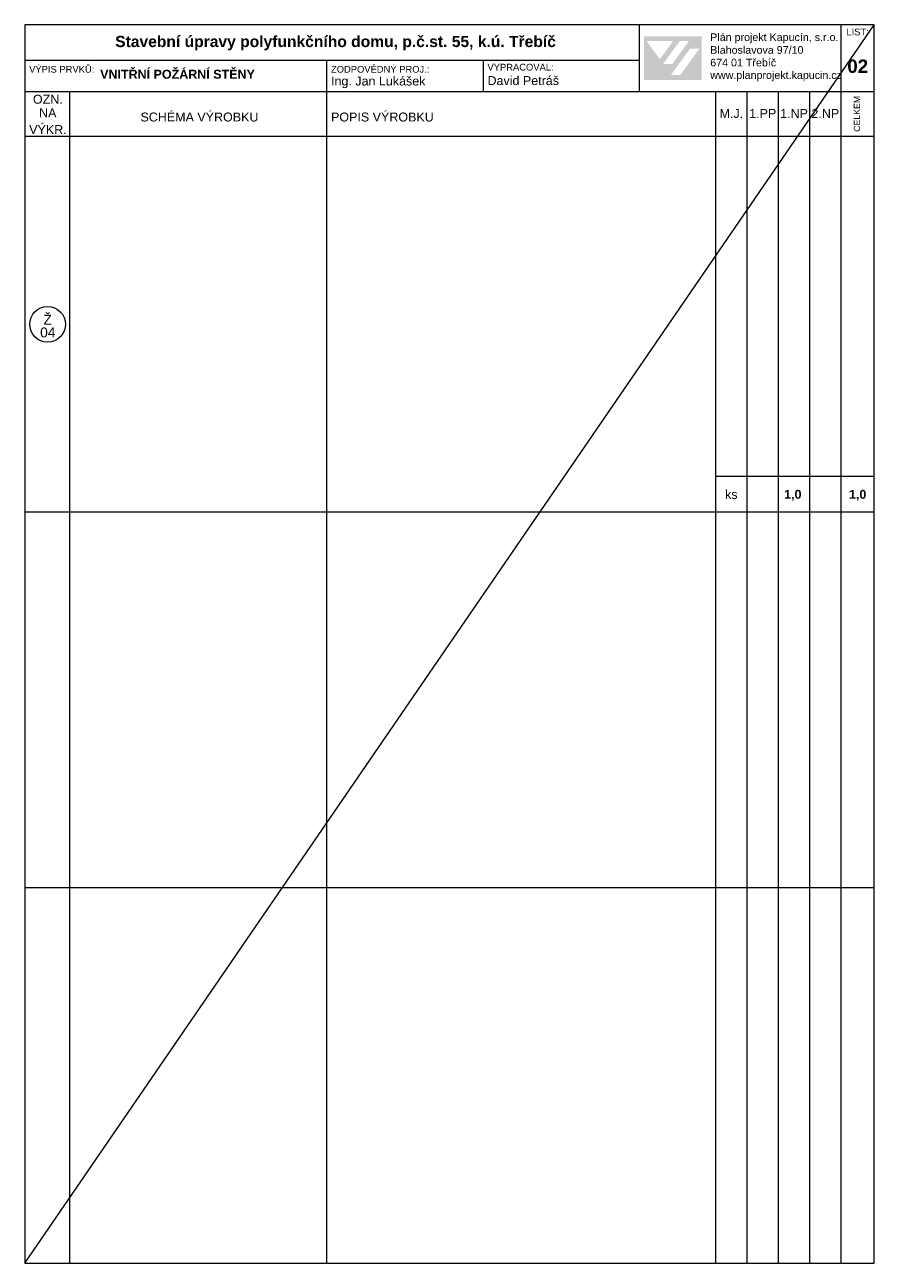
# Model space of a CAD drawing. Header units: millimetres. Extents: x 15381 to 191117, y -190522 to 367005.
# Tile 54 of 79: x 88117 to 107117, y 231728 to 259428. Entities that reach past the tile are written whole.
import ezdxf

# ---------------------------------------------------------------- set-up
doc = ezdxf.new("R2010")
doc.units = ezdxf.units.MM
doc.header["$MEASUREMENT"] = 0
doc.styles.add('GENEROVANÝ_STYL_1', font='txt')
doc.styles.add('GENEROVANÝ_STYL_2', font='txt')

msp = doc.modelspace()

# ---------------------------------------------------------------- hatches: boundary and pattern name
at = {"linetype": 'Continuous', "lineweight": 13}
h = msp.add_hatch(color=7, dxfattribs=at)
h.paths.add_polyline_path([(101965.1, 258196.2), (103255.5, 258196.2), (103255.5, 259169.8), (101965.1, 259169.8)])
h.paths.add_polyline_path([(102024.4, 259066.7), (102619.5, 259065.7), (102322.2, 258654.5)], flags=0)
h.paths.add_polyline_path([(102394.9, 258549.8), (102768.7, 259067.3), (102974.3, 259067.3), (102600.4, 258548.8)], flags=0)
h.paths.add_polyline_path([(102781.2, 258306.1), (102571.6, 258306.1), (102994.1, 258891.6), (103203.6, 258891.6)], flags=0)

# ---------------------------------------------------------------- linework, layer by layer
at = {"color": 7, "linetype": 'Continuous', "lineweight": 20}
for p, q in [((107117.4, 259428.2), (88117.4, 259428.2)), ((88117.4, 259428.2), (88117.4, 231728.2)), ((88117.4, 231728.2), (107117.4, 259428.2)), ((101867.4, 257928.2), (101867.4, 259428.2)), ((106367.4, 259428.2), (106367.4, 257928.2)), ((107117.4, 231728.2), (107117.4, 259428.2)), ((101867.4, 258628.2), (88117.4, 258628.2)), ((94867.4, 258628.2), (94867.4, 257928.2)), ((98367.4, 258628.2), (98367.4, 257928.2)), ((107117.4, 257928.2), (88117.4, 257928.2)), ((89117.4, 257928.2), (89117.4, 256928.2)), ((94867.4, 257928.2), (94867.4, 256928.2)), ((103567.4, 257928.2), (103567.4, 256928.2)), ((104267.4, 257928.2), (104267.4, 256928.2)), ((104967.4, 257928.2), (104967.4, 256928.2)), ((105667.4, 257928.2), (105667.4, 256928.2)), ((106367.4, 257928.2), (106367.4, 256928.2)), ((104867.4, 256928.2), (88117.4, 256928.2)), ((89117.4, 256928.2), (89117.4, 248528.2)), ((94867.4, 256928.2), (94867.4, 248528.2)), ((103567.4, 256928.2), (103567.4, 248528.2)), ((104267.4, 256928.2), (104267.4, 248528.2)), ((107117.4, 256928.2), (104867.4, 256928.2)), ((104967.4, 256928.2), (104967.4, 248528.2)), ((105667.4, 256928.2), (105667.4, 248528.2)), ((106367.4, 256928.2), (106367.4, 248528.2)), ((107117.4, 249328.2), (103567.4, 249328.2)), ((107117.4, 248528.2), (88117.4, 248528.2)), ((89117.4, 248528.2), (89117.4, 240128.2)), ((94867.4, 248528.2), (94867.4, 240128.2)), ((103567.4, 248528.2), (103567.4, 240128.2)), ((104267.4, 248528.2), (104267.4, 240128.2)), ((104967.4, 248528.2), (104967.4, 240128.2)), ((105667.4, 248528.2), (105667.4, 240128.2)), ((106367.4, 248528.2), (106367.4, 240128.2)), ((107117.4, 240128.2), (88117.4, 240128.2)), ((89117.4, 240128.2), (89117.4, 231728.2)), ((94867.4, 240128.2), (94867.4, 231728.2)), ((103567.4, 240128.2), (103567.4, 231728.2)), ((104267.4, 240128.2), (104267.4, 231728.2)), ((104967.4, 240128.2), (104967.4, 231728.2)), ((105667.4, 240128.2), (105667.4, 231728.2)), ((106367.4, 240128.2), (106367.4, 231728.2)), ((88117.4, 231728.2), (107117.4, 231728.2))]:
    msp.add_line(p, q, dxfattribs=at)
msp.add_circle((88628, 252728.2), 400, dxfattribs=at)

# ---------------------------------------------------------------- texts
at = {"color": 7, "linetype": 'Continuous', "lineweight": 20, "attachment_point": 7}
for s, insert, char_height, style in [('\\A1;{\\pql;\\fArial|b0|i0|c238|p38;LIST:}', (106495.5, 259190.2), 150, 'GENEROVANÝ_STYL_1'), ('\\A1;{\\pql;\\fArial|b1|i0|c238|p38;Stavební úpravy polyfunkčního domu, p.č.st. 55, k.ú. Třebíč}', (90139.9, 258853.9), 250, 'GENEROVANÝ_STYL_2'), ('\\A1;{\\pql;\\fArial|b0|i0|c238|p38;Plán projekt Kapucín, s.r.o.}', (103449.6, 259012.8), 171, 'GENEROVANÝ_STYL_1'), ('\\A1;{\\pql;\\fArial|b0|i0|c238|p38;Blahoslavova 97/10}', (103449.6, 258776.9), 171, 'GENEROVANÝ_STYL_1'), ('\\A1;{\\pql;\\fArial|b0|i0|c238|p38;VÝPIS PRVKŮ:}', (88216.5, 258355.6), 150, 'GENEROVANÝ_STYL_1'), ('\\A1;{\\pql;\\fArial|b1|i0|c238|p38;VNITŘNÍ POŽÁRNÍ STĚNY}', (89803.3, 258219.3), 200, 'GENEROVANÝ_STYL_2'), ('\\A1;{\\pql;\\fArial|b0|i0|c238|p38;ZODPOVĚDNÝ PROJ.:}', (94967.4, 258355.6), 150, 'GENEROVANÝ_STYL_1'), ('\\A1;{\\pql;\\fArial|b0|i0|c238|p38;VYPRACOVAL:}', (98467.4, 258402.9), 150, 'GENEROVANÝ_STYL_1'), ('\\A1;{\\pql;\\fArial|b0|i0|c238|p38;674 01 Třebíč}', (103449.6, 258494.5), 171, 'GENEROVANÝ_STYL_1'), ('\\A1;{\\pql;\\fArial|b1|i0|c238|p38;02}', (106514.7, 258346.1), 300, 'GENEROVANÝ_STYL_2'), ('\\A1;{\\pql;\\fArial|b0|i0|c238|p38;Ing. Jan Lukášek}', (94967.4, 258010), 200, 'GENEROVANÝ_STYL_1'), ('\\A1;{\\pql;\\fArial|b0|i0|c238|p38;David Petráš}', (98467.4, 258076.7), 200, 'GENEROVANÝ_STYL_1'), ('\\A1;{\\pql;\\fArial|b0|i0|c238|p38;www.planprojekt.kapucin.cz}', (103449.6, 258165.7), 171, 'GENEROVANÝ_STYL_1'), ('\\A1;{\\pql;\\fArial|b0|i0|c238|p38;OZN.}', (88299.7, 257659.6), 200, 'GENEROVANÝ_STYL_1'), ('\\A1;{\\pql;\\fArial|b0|i0|c238|p38;NA}', (88437.8, 257357.1), 200, 'GENEROVANÝ_STYL_1'), ('\\A1;{\\pql;\\fArial|b0|i0|c238|p38;SCHÉMA VÝROBKU}', (90705.1, 257262.2), 200, 'GENEROVANÝ_STYL_1'), ('\\A1;{\\pql;\\fArial|b0|i0|c238|p38;POPIS VÝROBKU}', (94967.4, 257262.2), 200, 'GENEROVANÝ_STYL_1'), ('\\A1;{\\pql;\\fArial|b0|i0|c238|p38;M.J.}', (103657.7, 257342.1), 200, 'GENEROVANÝ_STYL_1'), ('\\A1;{\\pql;\\fArial|b0|i0|c238|p38;1.PP}', (104320.3, 257345.4), 200, 'GENEROVANÝ_STYL_1'), ('\\A1;{\\pql;\\fArial|b0|i0|c238|p38;1.NP}', (105012.9, 257345.4), 200, 'GENEROVANÝ_STYL_1'), ('\\A1;{\\pql;\\fArial|b0|i0|c238|p38;2.NP}', (105712.9, 257345.4), 200, 'GENEROVANÝ_STYL_1'), ('\\A1;{\\pql;\\fArial|b0|i0|c238|p38;VÝKR.}', (88216.5, 256982.8), 200, 'GENEROVANÝ_STYL_1'), ('\\A1;{\\pql;\\fArial|b0|i0|c238|p38;Ž}', (88535.4, 252721.8), 220, 'GENEROVANÝ_STYL_1'), ('\\A1;{\\pql;\\fArial|b0|i0|c238|p38;04}', (88461, 252434.5), 220, 'GENEROVANÝ_STYL_1'), ('\\A1;{\\pql;\\fArial|b0|i0|c238|p38;ks}', (103780.3, 248820.8), 200, 'GENEROVANÝ_STYL_1'), ('\\A1;{\\pql;\\fArial|b1|i0|c238|p38;1,0}', (105102.2, 248780.6), 200, 'GENEROVANÝ_STYL_2'), ('\\A1;{\\pql;\\fArial|b1|i0|c238|p38;1,0}', (106552.2, 248780.6), 200, 'GENEROVANÝ_STYL_2')]:
    msp.add_mtext(s, dxfattribs=dict(at, insert=insert, char_height=char_height, style=style))
at = {"color": 7, "linetype": 'Continuous', "lineweight": 20, "insert": (106802.7, 257034), "char_height": 140, "attachment_point": 7, "rotation": 90, "style": 'GENEROVANÝ_STYL_1'}
msp.add_mtext('\\A1;{\\pql;\\fArial|b0|i0|c238|p38;CELKEM}', dxfattribs=at)

doc.saveas('drawing.dxf')
